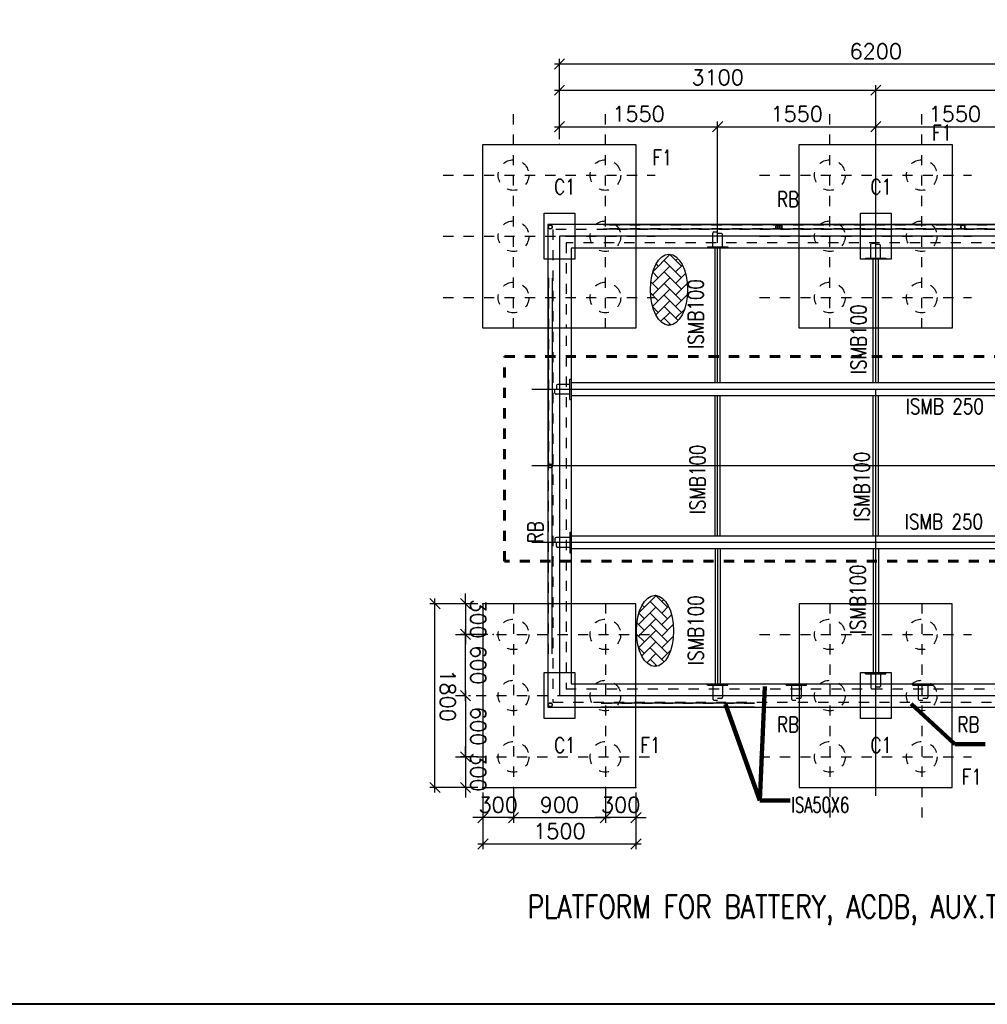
# Model space of a CAD drawing. Header units: inches. Extents: x 727810 to 1461440, y 2714588 to 5435005.
# Tile 46 of 233: x 728343 to 728352, y 2716068 to 2716078. Entities that reach past the tile are written whole.
import ezdxf

# ---------------------------------------------------------------- set-up
doc = ezdxf.new("R2010")
doc.units = ezdxf.units.IN
doc.header["$MEASUREMENT"] = 0
doc.linetypes.add('DIVIDEX2', pattern=[2.5, 1, -0.5, 0, -0.5, 0, -0.5])
doc.linetypes.add('HIDDEN', pattern=[0.375, 0.25, -0.125])
doc.layers.add('AM_5', color=3, linetype='Continuous', lineweight=15)
doc.layers.add('AM_8', color=1, linetype='Continuous', lineweight=15)
doc.layers.add('DETAILS', color=7, linetype='Continuous')
doc.layers.add('Inverter Room', color=7, linetype='Continuous')
doc.styles.add('ROMANS', font='ROMANS.shx', dxfattribs={"height": 10})
doc.dimstyles.new('DIM-', dxfattribs={"dimscale": 0, "dimtxt": 0.15, "dimasz": 0.15, "dimexe": 0, "dimexo": 0, "dimgap": 0.15, "dimtad": 1, "dimdec": 0, "dimlfac": 1000, "dimzin": 0, "dimdsep": 46, "dimtxsty": 'ROMANS', "dimblk": 'OBLIQUE', "dimcen": 0, "dimclrd": 6, "dimclre": 6, "dimclrt": 3, "dimadec": 0, "dimazin": 0, "dimtfac": 1, "dimtdec": 0, "dimtmove": 2, "dimatfit": 3, "dimfxl": 1, "dimtolj": 1, "dimtzin": 0, "dimarcsym": 2})
doc.dimstyles.new('ROMANS$0', dxfattribs={"dimscale": 100, "dimtxt": 100, "dimasz": 1, "dimexe": 0.5, "dimexo": 0.5, "dimgap": 0.5, "dimtad": 1, "dimdec": 0, "dimrnd": 5, "dimdsep": 46, "dimtxsty": 'ROMANS', "dimblk": 'OBLIQUE', "dimcen": 1, "dimdle": 0.5, "dimclrd": 6, "dimclre": 6, "dimclrt": 3, "dimadec": 0, "dimazin": 0, "dimtfac": 1, "dimtdec": 0, "dimtix": 1, "dimtmove": 0, "dimatfit": 3, "dimldrblk": 'OBLIQUE', "dimfxl": 1, "dimtolj": 1, "dimtzin": 0, "dimarcsym": 0})

# ---------------------------------------------------------------- blocks, each defined once
blk = doc.blocks.new('_Oblique')
at = {"color": 0, "linetype": 'ByBlock', "lineweight": -2}
blk.add_line((-0.5, -0.5), (0.5, 0.5), dxfattribs=at)
blk = doc.blocks.new('*D76')
at = {"layer": 'Inverter Room', "color": 6, "lineweight": -2, "ltscale": 0.5, "transparency": 16777216}
for p, q in [((2103718.5, -2332765.3), (2103718.5, -2331165.3)), ((2103215.3, -2331215.3), (2103768.5, -2331215.3)), ((2103215.3, -2332715.3), (2103768.5, -2332715.3))]:
    blk.add_line(p, q, dxfattribs=at)
at = {"layer": 'Inverter Room', "color": 0, "ltscale": 0.5, "transparency": 16777216}
for p in [(2103165.3, -2331215.3), (2103718.5, -2331215.3), (2103165.3, -2332715.3)]:
    blk.add_point(p, dxfattribs=at)
at = {"layer": 'Inverter Room', "color": 6, "lineweight": -2, "ltscale": 0.5, "transparency": 16777216, "xscale": 100, "yscale": 100, "zscale": 100}
for p, rotation in [((2103718.5, -2331215.3), 90), ((2103718.5, -2332715.3), 270)]:
    blk.add_blockref('_Oblique', p, dxfattribs=dict(at, rotation=rotation))
at = {"layer": 'Inverter Room', "color": 3, "ltscale": 0.5, "transparency": 16777216, "insert": (2103593.5, -2331965.3), "char_height": 150, "attachment_point": 5, "rotation": 90, "style": 'ROMANS'}
blk.add_mtext('\\A1;1500', dxfattribs=at)
blk = doc.blocks.new('*D77')
at = {"layer": 'DETAILS', "color": 6, "lineweight": -2, "ltscale": 0.5, "transparency": 16777216}
for p, q in [((2101365.3, -2332765.3), (2101365.3, -2333235.6)), ((2103165.3, -2332765.3), (2103165.3, -2333235.6)), ((2103215.3, -2333185.6), (2101315.3, -2333185.6))]:
    blk.add_line(p, q, dxfattribs=at)
at = {"layer": 'Inverter Room', "color": 0, "ltscale": 0.5, "transparency": 16777216}
for p in [(2101365.3, -2332715.3), (2103165.3, -2332715.3), (2101365.3, -2333185.6)]:
    blk.add_point(p, dxfattribs=at)
at = {"layer": 'DETAILS', "color": 6, "lineweight": -2, "ltscale": 0.5, "transparency": 16777216, "xscale": 100, "yscale": 100, "zscale": 100, "rotation": 180}
blk.add_blockref('_Oblique', (2101365.3, -2333185.6), dxfattribs=at)
at = {"layer": 'DETAILS', "color": 6, "lineweight": -2, "ltscale": 0.5, "transparency": 16777216, "xscale": 100, "yscale": 100, "zscale": 100}
blk.add_blockref('_Oblique', (2103165.3, -2333185.6), dxfattribs=at)
at = {"layer": 'DETAILS', "color": 3, "ltscale": 0.5, "transparency": 16777216, "insert": (2102265.3, -2333060.6), "char_height": 150, "attachment_point": 5, "style": 'ROMANS', "bg_fill": 3, "box_fill_scale": 1.25, "bg_fill_color": 256, "bg_fill_true_color": 13158600, "bg_fill_transparency": 0}
blk.add_mtext('\\A1;1800', dxfattribs=at)
blk = doc.blocks.new('*D78')
at = {"layer": 'Inverter Room', "color": 6, "lineweight": -2, "ltscale": 0.5, "transparency": 16777216}
for p, q in [((2102265.3, -2332858.3), (2102265.3, -2332836.1)), ((2102865.3, -2332858.3), (2102865.3, -2332836.1)), ((2102215.3, -2332886.1), (2102915.3, -2332886.1))]:
    blk.add_line(p, q, dxfattribs=at)
at = {"layer": 'Inverter Room', "color": 0, "ltscale": 0.5, "transparency": 16777216}
for p in [(2102265.3, -2332908.3), (2102865.3, -2332886.1), (2102865.3, -2332908.3)]:
    blk.add_point(p, dxfattribs=at)
at = {"layer": 'Inverter Room', "color": 6, "lineweight": -2, "ltscale": 0.5, "transparency": 16777216, "xscale": 100, "yscale": 100, "zscale": 100, "rotation": 180}
blk.add_blockref('_Oblique', (2102265.3, -2332886.1), dxfattribs=at)
at = {"layer": 'Inverter Room', "color": 6, "lineweight": -2, "ltscale": 0.5, "transparency": 16777216, "xscale": 100, "yscale": 100, "zscale": 100}
blk.add_blockref('_Oblique', (2102865.3, -2332886.1), dxfattribs=at)
at = {"layer": 'Inverter Room', "color": 3, "ltscale": 0.5, "transparency": 16777216, "insert": (2102565.3, -2332761.1), "char_height": 150, "attachment_point": 5, "style": 'ROMANS'}
blk.add_mtext('\\A1;600', dxfattribs=at)
blk = doc.blocks.new('*D79')
at = {"layer": 'Inverter Room', "color": 6, "lineweight": -2, "ltscale": 0.5, "transparency": 16777216}
for p, q in [((2103460.5, -2332415.3), (2103460.5, -2332315.3)), ((2103215.3, -2332415.3), (2103510.5, -2332415.3)), ((2103460.5, -2332415.3), (2103460.5, -2332715.3)), ((2103215.3, -2332715.3), (2103510.5, -2332715.3)), ((2103460.5, -2332715.3), (2103460.5, -2332815.3))]:
    blk.add_line(p, q, dxfattribs=at)
at = {"layer": 'Inverter Room', "color": 0, "ltscale": 0.5, "transparency": 16777216}
for p in [(2103165.3, -2332415.3), (2103165.3, -2332715.3), (2103460.5, -2332715.3)]:
    blk.add_point(p, dxfattribs=at)
at = {"layer": 'Inverter Room', "color": 6, "lineweight": -2, "ltscale": 0.5, "transparency": 16777216, "xscale": 100, "yscale": 100, "zscale": 100}
for p, rotation in [((2103460.5, -2332415.3), 270), ((2103460.5, -2332715.3), 90)]:
    blk.add_blockref('_Oblique', p, dxfattribs=dict(at, rotation=rotation))
at = {"layer": 'Inverter Room', "color": 3, "ltscale": 0.5, "transparency": 16777216, "insert": (2103335.5, -2332565.3), "char_height": 150, "attachment_point": 5, "rotation": 90, "style": 'ROMANS'}
blk.add_mtext('\\A1;300', dxfattribs=at)
blk = doc.blocks.new('*D91')
at = {"layer": 'Inverter Room', "color": 6, "lineweight": -2, "ltscale": 0.5, "transparency": 16777216}
for p, q in [((2101665.3, -2332666.5), (2101665.3, -2332936.4)), ((2101365.3, -2332765.3), (2101365.3, -2332936.4)), ((2101365.3, -2332886.4), (2101265.3, -2332886.4)), ((2101365.3, -2332886.4), (2101665.3, -2332886.4)), ((2101665.3, -2332886.4), (2101765.3, -2332886.4))]:
    blk.add_line(p, q, dxfattribs=at)
at = {"layer": 'Inverter Room', "color": 0, "ltscale": 0.5, "transparency": 16777216}
for p in [(2101665.3, -2332616.5), (2101365.3, -2332715.3), (2101665.3, -2332886.4)]:
    blk.add_point(p, dxfattribs=at)
at = {"layer": 'Inverter Room', "color": 6, "lineweight": -2, "ltscale": 0.5, "transparency": 16777216, "xscale": 100, "yscale": 100, "zscale": 100}
blk.add_blockref('_Oblique', (2101365.3, -2332886.4), dxfattribs=at)
at = {"layer": 'Inverter Room', "color": 6, "lineweight": -2, "ltscale": 0.5, "transparency": 16777216, "xscale": 100, "yscale": 100, "zscale": 100, "rotation": 180}
blk.add_blockref('_Oblique', (2101665.3, -2332886.4), dxfattribs=at)
at = {"layer": 'Inverter Room', "color": 3, "ltscale": 0.5, "transparency": 16777216, "insert": (2101515.3, -2332761.4), "char_height": 150, "attachment_point": 5, "style": 'ROMANS'}
blk.add_mtext('\\A1;300', dxfattribs=at)
blk = doc.blocks.new('*D92')
at = {"layer": 'Inverter Room', "color": 6, "lineweight": -2, "ltscale": 0.5, "transparency": 16777216}
for p, q in [((2102865.3, -2332765.3), (2102865.3, -2332936.1)), ((2103165.3, -2332765.3), (2103165.3, -2332936.1)), ((2102865.3, -2332886.1), (2102765.3, -2332886.1)), ((2102865.3, -2332886.1), (2103165.3, -2332886.1)), ((2103165.3, -2332886.1), (2103265.3, -2332886.1))]:
    blk.add_line(p, q, dxfattribs=at)
at = {"layer": 'Inverter Room', "color": 0, "ltscale": 0.5, "transparency": 16777216}
for p in [(2102865.3, -2332715.3), (2103165.3, -2332715.3), (2103165.3, -2332886.1)]:
    blk.add_point(p, dxfattribs=at)
at = {"layer": 'Inverter Room', "color": 6, "lineweight": -2, "ltscale": 0.5, "transparency": 16777216, "xscale": 100, "yscale": 100, "zscale": 100}
blk.add_blockref('_Oblique', (2102865.3, -2332886.1), dxfattribs=at)
at = {"layer": 'Inverter Room', "color": 6, "lineweight": -2, "ltscale": 0.5, "transparency": 16777216, "xscale": 100, "yscale": 100, "zscale": 100, "rotation": 180}
blk.add_blockref('_Oblique', (2103165.3, -2332886.1), dxfattribs=at)
at = {"layer": 'Inverter Room', "color": 3, "ltscale": 0.5, "transparency": 16777216, "insert": (2103015.3, -2332761.1), "char_height": 150, "attachment_point": 5, "style": 'ROMANS'}
blk.add_mtext('\\A1;300', dxfattribs=at)
blk = doc.blocks.new('*D80')
at = {"layer": 'Inverter Room', "color": 6, "lineweight": -2, "ltscale": 0.5, "transparency": 16777216}
for p, q in [((2101665.3, -2332858.3), (2101665.3, -2332836.1)), ((2102265.3, -2332858.3), (2102265.3, -2332836.1)), ((2102315.3, -2332886.1), (2101615.3, -2332886.1))]:
    blk.add_line(p, q, dxfattribs=at)
at = {"layer": 'Inverter Room', "color": 0, "ltscale": 0.5, "transparency": 16777216}
for p in [(2101665.3, -2332886.1), (2101665.3, -2332908.3), (2102265.3, -2332908.3)]:
    blk.add_point(p, dxfattribs=at)
at = {"layer": 'Inverter Room', "color": 6, "lineweight": -2, "ltscale": 0.5, "transparency": 16777216, "xscale": 100, "yscale": 100, "zscale": 100, "rotation": 180}
blk.add_blockref('_Oblique', (2101665.3, -2332886.1), dxfattribs=at)
at = {"layer": 'Inverter Room', "color": 6, "lineweight": -2, "ltscale": 0.5, "transparency": 16777216, "xscale": 100, "yscale": 100, "zscale": 100}
blk.add_blockref('_Oblique', (2102265.3, -2332886.1), dxfattribs=at)
at = {"layer": 'Inverter Room', "color": 3, "ltscale": 0.5, "transparency": 16777216, "insert": (2101965.3, -2332761.1), "char_height": 150, "attachment_point": 5, "style": 'ROMANS'}
blk.add_mtext('\\A1;600', dxfattribs=at)
blk = doc.blocks.new('*D81')
at = {"layer": 'AM_5', "color": 6, "lineweight": -2, "transparency": 16777216}
for p, q in [((2103460.5, -2332465.3), (2103460.5, -2331465.3)), ((2103215.3, -2331515.3), (2103510.5, -2331515.3)), ((2103215.3, -2332415.3), (2103510.5, -2332415.3))]:
    blk.add_line(p, q, dxfattribs=at)
at = {"layer": 'Inverter Room', "color": 0, "transparency": 16777216}
for p in [(2103165.3, -2331515.3), (2103460.5, -2331515.3), (2103165.3, -2332415.3)]:
    blk.add_point(p, dxfattribs=at)
at = {"layer": 'AM_5', "color": 6, "lineweight": -2, "transparency": 16777216, "xscale": 100, "yscale": 100, "zscale": 100}
for p, rotation in [((2103460.5, -2331515.3), 90), ((2103460.5, -2332415.3), 270)]:
    blk.add_blockref('_Oblique', p, dxfattribs=dict(at, rotation=rotation))
at = {"layer": 'AM_5', "color": 3, "transparency": 16777216, "insert": (2103335.5, -2331965.3), "char_height": 150, "attachment_point": 5, "rotation": 90, "style": 'ROMANS', "bg_fill": 3, "box_fill_scale": 1.25, "bg_fill_color": 256, "bg_fill_true_color": 13158600, "bg_fill_transparency": 0}
blk.add_mtext('\\A1;900', dxfattribs=at)
blk = doc.blocks.new('*D82')
at = {"layer": 'Inverter Room', "color": 6, "lineweight": -2, "ltscale": 0.5, "transparency": 16777216}
for p, q in [((2103460.5, -2331215.3), (2103460.5, -2331115.3)), ((2103215.3, -2331215.3), (2103510.5, -2331215.3)), ((2103460.5, -2331215.3), (2103460.5, -2331515.3)), ((2103215.3, -2331515.3), (2103510.5, -2331515.3)), ((2103460.5, -2331515.3), (2103460.5, -2331615.3))]:
    blk.add_line(p, q, dxfattribs=at)
at = {"layer": 'Inverter Room', "color": 0, "ltscale": 0.5, "transparency": 16777216}
for p in [(2103165.3, -2331215.3), (2103165.3, -2331515.3), (2103460.5, -2331515.3)]:
    blk.add_point(p, dxfattribs=at)
at = {"layer": 'Inverter Room', "color": 6, "lineweight": -2, "ltscale": 0.5, "transparency": 16777216, "xscale": 100, "yscale": 100, "zscale": 100}
for p, rotation in [((2103460.5, -2331215.3), 270), ((2103460.5, -2331515.3), 90)]:
    blk.add_blockref('_Oblique', p, dxfattribs=dict(at, rotation=rotation))
at = {"layer": 'Inverter Room', "color": 3, "ltscale": 0.5, "transparency": 16777216, "insert": (2103335.5, -2331365.3), "char_height": 150, "attachment_point": 5, "rotation": 90, "style": 'ROMANS'}
blk.add_mtext('\\A1;300', dxfattribs=at)
blk = doc.blocks.new('*D83')
at = {"layer": 'Inverter Room', "color": 6, "lineweight": -2, "ltscale": 0.5, "transparency": 16777216}
for p, q in [((2096815.3, -2325765.3), (2096027.9, -2325765.3)), ((2096077.9, -2325715.3), (2096077.9, -2332015.3)), ((2096815.3, -2331965.3), (2096027.9, -2331965.3))]:
    blk.add_line(p, q, dxfattribs=at)
at = {"layer": 'Inverter Room', "color": 0, "ltscale": 0.5, "transparency": 16777216}
for p in [(2096865.3, -2325765.3), (2096077.9, -2331965.3), (2096865.3, -2331965.3)]:
    blk.add_point(p, dxfattribs=at)
at = {"layer": 'Inverter Room', "color": 6, "lineweight": -2, "ltscale": 0.5, "transparency": 16777216, "xscale": 100, "yscale": 100, "zscale": 100}
for p, rotation in [((2096077.9, -2325765.3), 90), ((2096077.9, -2331965.3), 270)]:
    blk.add_blockref('_Oblique', p, dxfattribs=dict(at, rotation=rotation))
at = {"layer": 'Inverter Room', "color": 3, "ltscale": 0.5, "transparency": 16777216, "insert": (2095952.9, -2328865.3), "char_height": 150, "attachment_point": 5, "rotation": 90, "style": 'ROMANS'}
blk.add_mtext('\\A1;6200', dxfattribs=at)
blk = doc.blocks.new('*D85')
at = {"layer": 'AM_5', "color": 6, "lineweight": -2, "transparency": 16777216}
for p, q in [((2096815.3, -2328865.3), (2096283.6, -2328865.3)), ((2096333.6, -2332015.3), (2096333.6, -2328815.3)), ((2096815.3, -2331965.3), (2096283.6, -2331965.3))]:
    blk.add_line(p, q, dxfattribs=at)
at = {"layer": 'Inverter Room', "color": 0, "transparency": 16777216}
for p in [(2096333.6, -2328865.3), (2096865.3, -2328865.3), (2096865.3, -2331965.3)]:
    blk.add_point(p, dxfattribs=at)
at = {"layer": 'AM_5', "color": 6, "lineweight": -2, "transparency": 16777216, "xscale": 100, "yscale": 100, "zscale": 100}
for p, rotation in [((2096333.6, -2328865.3), 90), ((2096333.6, -2331965.3), 270)]:
    blk.add_blockref('_Oblique', p, dxfattribs=dict(at, rotation=rotation))
at = {"layer": 'AM_5', "color": 3, "transparency": 16777216, "insert": (2096208.6, -2330415.3), "char_height": 150, "attachment_point": 5, "rotation": 90, "style": 'ROMANS', "bg_fill": 3, "box_fill_scale": 1.25, "bg_fill_color": 256, "bg_fill_true_color": 13158600, "bg_fill_transparency": 0}
blk.add_mtext('\\A1;3100', dxfattribs=at)
blk = doc.blocks.new('*D73')
at = {"layer": 'AM_5', "color": 6, "lineweight": -2, "transparency": 16777216}
for p, q in [((2096815.3, -2325765.3), (2096283.6, -2325765.3)), ((2096333.6, -2328915.3), (2096333.6, -2325715.3)), ((2096815.3, -2328865.3), (2096283.6, -2328865.3))]:
    blk.add_line(p, q, dxfattribs=at)
at = {"layer": 'Inverter Room', "color": 0, "transparency": 16777216}
for p in [(2096333.6, -2325765.3), (2096865.3, -2325765.3), (2096865.3, -2328865.3)]:
    blk.add_point(p, dxfattribs=at)
at = {"layer": 'AM_5', "color": 6, "lineweight": -2, "transparency": 16777216, "xscale": 100, "yscale": 100, "zscale": 100}
for p, rotation in [((2096333.6, -2325765.3), 90), ((2096333.6, -2328865.3), 270)]:
    blk.add_blockref('_Oblique', p, dxfattribs=dict(at, rotation=rotation))
at = {"layer": 'AM_5', "color": 3, "transparency": 16777216, "insert": (2096208.6, -2327315.3), "char_height": 150, "attachment_point": 5, "rotation": 90, "style": 'ROMANS', "bg_fill": 3, "box_fill_scale": 1.25, "bg_fill_color": 256, "bg_fill_true_color": 13158600, "bg_fill_transparency": 0}
blk.add_mtext('\\A1;3100', dxfattribs=at)
blk = doc.blocks.new('*D87')
at = {"layer": 'DETAILS', "color": 6, "lineweight": -2, "ltscale": 0.5, "transparency": 16777216}
for p, q in [((2097830.3, -2330415.3), (2096641.9, -2330415.3)), ((2096691.9, -2332015.3), (2096691.9, -2330365.3)), ((2096815.3, -2331965.3), (2096641.9, -2331965.3))]:
    blk.add_line(p, q, dxfattribs=at)
at = {"layer": 'Inverter Room', "color": 0, "ltscale": 0.5, "transparency": 16777216}
for p in [(2096691.9, -2330415.3), (2097880.3, -2330415.3), (2096865.3, -2331965.3)]:
    blk.add_point(p, dxfattribs=at)
at = {"layer": 'DETAILS', "color": 6, "lineweight": -2, "ltscale": 0.5, "transparency": 16777216, "xscale": 100, "yscale": 100, "zscale": 100}
for p, rotation in [((2096691.9, -2330415.3), 90), ((2096691.9, -2331965.3), 270)]:
    blk.add_blockref('_Oblique', p, dxfattribs=dict(at, rotation=rotation))
at = {"layer": 'DETAILS', "color": 3, "ltscale": 0.5, "transparency": 16777216, "insert": (2096566.9, -2331190.3), "char_height": 150, "attachment_point": 5, "rotation": 90, "style": 'ROMANS', "bg_fill": 3, "box_fill_scale": 1.25, "bg_fill_color": 256, "bg_fill_true_color": 13158600, "bg_fill_transparency": 0}
blk.add_mtext('\\A1;1550', dxfattribs=at)
blk = doc.blocks.new('*D89')
at = {"layer": 'DETAILS', "color": 6, "lineweight": -2, "ltscale": 0.5, "transparency": 16777216}
for p, q in [((2097830.3, -2328865.3), (2096641.9, -2328865.3)), ((2096691.9, -2330465.3), (2096691.9, -2328815.3)), ((2097830.3, -2330415.3), (2096641.9, -2330415.3))]:
    blk.add_line(p, q, dxfattribs=at)
at = {"layer": 'Inverter Room', "color": 0, "ltscale": 0.5, "transparency": 16777216}
for p in [(2096691.9, -2328865.3), (2097880.3, -2328865.3), (2097880.3, -2330415.3)]:
    blk.add_point(p, dxfattribs=at)
at = {"layer": 'DETAILS', "color": 6, "lineweight": -2, "ltscale": 0.5, "transparency": 16777216, "xscale": 100, "yscale": 100, "zscale": 100}
for p, rotation in [((2096691.9, -2328865.3), 90), ((2096691.9, -2330415.3), 270)]:
    blk.add_blockref('_Oblique', p, dxfattribs=dict(at, rotation=rotation))
at = {"layer": 'DETAILS', "color": 3, "ltscale": 0.5, "transparency": 16777216, "insert": (2096566.9, -2329640.3), "char_height": 150, "attachment_point": 5, "rotation": 90, "style": 'ROMANS', "bg_fill": 3, "box_fill_scale": 1.25, "bg_fill_color": 256, "bg_fill_true_color": 13158600, "bg_fill_transparency": 0}
blk.add_mtext('\\A1;1550', dxfattribs=at)
blk = doc.blocks.new('*D90')
at = {"layer": 'DETAILS', "color": 6, "lineweight": -2, "ltscale": 0.5, "transparency": 16777216}
for p, q in [((2097830.3, -2327315.3), (2096641.9, -2327315.3)), ((2096691.9, -2328915.3), (2096691.9, -2327265.3)), ((2097830.3, -2328865.3), (2096641.9, -2328865.3))]:
    blk.add_line(p, q, dxfattribs=at)
at = {"layer": 'Inverter Room', "color": 0, "ltscale": 0.5, "transparency": 16777216}
for p in [(2096691.9, -2327315.3), (2097880.3, -2327315.3), (2097880.3, -2328865.3)]:
    blk.add_point(p, dxfattribs=at)
at = {"layer": 'DETAILS', "color": 6, "lineweight": -2, "ltscale": 0.5, "transparency": 16777216, "xscale": 100, "yscale": 100, "zscale": 100}
for p, rotation in [((2096691.9, -2327315.3), 90), ((2096691.9, -2328865.3), 270)]:
    blk.add_blockref('_Oblique', p, dxfattribs=dict(at, rotation=rotation))
at = {"layer": 'DETAILS', "color": 3, "ltscale": 0.5, "transparency": 16777216, "insert": (2096566.9, -2328090.3), "char_height": 150, "attachment_point": 5, "rotation": 90, "style": 'ROMANS', "bg_fill": 3, "box_fill_scale": 1.25, "bg_fill_color": 256, "bg_fill_true_color": 13158600, "bg_fill_transparency": 0}
blk.add_mtext('\\A1;1550', dxfattribs=at)
blk = doc.blocks.new('bhcbhb')
at = {"layer": 'AM_8', "ltscale": 0.5}
h = blk.add_hatch(dxfattribs=at)
h.set_pattern_fill('AR-HBONE', color=256, scale=20, angle=90, style=0)
h.set_pattern_definition([(135, (-264657.27, -4305255.49), (-113.137085, 2e-14), [240, -80]), (225, (-264713.84, -4305198.924), (-113.137085, 2e-14), [240, -80])])
edge = h.paths.add_edge_path()
edge.add_ellipse((2098289.4, -2330892.4), major_axis=(-348.6, 0), ratio=0.521978, start_angle=191.45916, end_angle=459.29111)
edge.add_ellipse((2098289.4, -2330892.4), major_axis=(-348.6, 0), ratio=0.521978, start_angle=99.29111, end_angle=191.45916)
h = blk.add_hatch(dxfattribs=at)
h.set_pattern_fill('AR-HBONE', color=256, scale=20, angle=90, style=0)
h.set_pattern_definition([(135, (-261315.51, -4305391.94), (-113.137085, 2e-14), [240, -80]), (225, (-261372.075, -4305335.37), (-113.137085, 2e-14), [240, -80])])
edge = h.paths.add_edge_path()
edge.add_ellipse((2101631.2, -2331028.8), major_axis=(-348.6, 0), ratio=0.521978, start_angle=191.45916, end_angle=459.29111)
edge.add_ellipse((2101631.2, -2331028.8), major_axis=(-348.6, 0), ratio=0.521978, start_angle=99.29111, end_angle=191.45916)
at = {"layer": 'DETAILS', "ltscale": 0.5}
for p, q in [((2097654.4, -2326175.3), (2097654.4, -2331535.4)), ((2097694.4, -2326175.3), (2097694.4, -2331535.4)), ((2102336.2, -2331555.4), (2102336.2, -2330055.4)), ((2102376.2, -2331555.4), (2102376.2, -2330055.4)), ((2098174.4, -2332035.4), (2100014.8, -2332035.4)), ((2101856.2, -2332035.4), (2100015.8, -2332035.4)), ((2098174.4, -2332075.4), (2100014.8, -2332075.4)), ((2101856.2, -2332075.4), (2100015.8, -2332075.4))]:
    blk.add_line(p, q, dxfattribs=at)
at = {"layer": 'DETAILS', "linetype": 'DIVIDEX2', "ltscale": 0.5}
for p, q in [((2097165.3, -2330004.8), (2097165.3, -2327928.8)), ((2097765.3, -2330004.8), (2097765.3, -2327928.8)), ((2098365.3, -2330004.8), (2098365.3, -2327928.8)), ((2101665.3, -2330004.8), (2101665.3, -2327928.8)), ((2102265.3, -2330004.8), (2102265.3, -2327928.8)), ((2102865.3, -2330004.8), (2102865.3, -2327928.8)), ((2098669.2, -2328415.3), (2096567.2, -2328415.3)), ((2101361.4, -2328415.3), (2103463.4, -2328415.3)), ((2098669.2, -2329315.3), (2096567.2, -2329315.3)), ((2101361.4, -2329315.3), (2103463.4, -2329315.3)), ((2097165.3, -2333104.8), (2097165.3, -2331028.8)), ((2097765.3, -2333104.8), (2097765.3, -2331028.8)), ((2098365.3, -2333104.8), (2098365.3, -2331028.8)), ((2098669.2, -2331515.3), (2096567.2, -2331515.3)), ((2101361.4, -2331515.3), (2103547.7, -2331515.3)), ((2098669.2, -2332415.3), (2096567.2, -2332415.3)), ((2101361.4, -2332415.3), (2103547.7, -2332415.3))]:
    blk.add_line(p, q, dxfattribs=at)
at = {"layer": 'DETAILS', "linetype": 'HIDDEN', "lineweight": 60, "ltscale": 20}
blk.add_lwpolyline([(2098942.4, -2332504), (2098942.4, -2325454.7), (2100949.6, -2325454.7), (2100949.6, -2332504)], close=True, dxfattribs=at)
at = {"layer": 'DETAILS', "ltscale": 0.5}
for centre in [(2097674.4, -2328012.6), (2097674.4, -2329805.4), (2097674.4, -2329825.4), (2097674.4, -2332055.4), (2100015.3, -2332055.4), (2102356.2, -2332055.4)]:
    blk.add_circle(centre, 20, dxfattribs=at)
for centre in [(2098289.4, -2330892.4), (2101631.2, -2331028.8)]:
    blk.add_ellipse(centre, major_axis=(-348.6, 0), ratio=0.521978, dxfattribs=at)
at = {"layer": 'Inverter Room', "ltscale": 2}
for p, q in [((2099265.3, -2324987.7), (2099265.3, -2332237.4)), ((2100015.3, -2324987.7), (2100015.3, -2332237.4)), ((2100765.3, -2324987.7), (2100765.3, -2332237.4)), ((2099202.8, -2328865.3), (2097990.3, -2328865.3)), ((2103247.8, -2328865.3), (2099265.3, -2328865.3)), ((2099312.8, -2328865.3), (2099265.3, -2328865.3)), ((2100702.8, -2328865.3), (2099327.8, -2328865.3)), ((2099202.8, -2330415.3), (2097880.3, -2330415.3)), ((2100702.8, -2330415.3), (2099327.8, -2330415.3)), ((2100827.8, -2330415.3), (2102150.3, -2330415.3))]:
    blk.add_line(p, q, dxfattribs=at)
at = {"layer": 'Inverter Room', "color": 4, "ltscale": 0.5}
for p, q in [((2099202.8, -2325880.3), (2099202.8, -2331850.3)), ((2099327.8, -2325880.3), (2099327.8, -2331850.3)), ((2100702.8, -2325880.3), (2100702.8, -2331850.3)), ((2100827.8, -2325880.3), (2100827.8, -2331850.3)), ((2102162.3, -2328302.8), (2102150.3, -2328302.8)), ((2102162.3, -2328502.8), (2102150.3, -2328502.8)), ((2097978.3, -2328765.3), (2097990.3, -2328765.3)), ((2102052.3, -2328765.3), (2102040.3, -2328765.3)), ((2099202.8, -2328840.3), (2097990.3, -2328840.3)), ((2100702.8, -2328840.3), (2099327.8, -2328840.3)), ((2100827.8, -2328840.3), (2102040.3, -2328840.3)), ((2097978.3, -2328965.3), (2097990.3, -2328965.3)), ((2099202.8, -2328890.3), (2097990.3, -2328890.3)), ((2100702.8, -2328890.3), (2099327.8, -2328890.3)), ((2100827.8, -2328890.3), (2102040.3, -2328890.3)), ((2102052.3, -2328965.3), (2102040.3, -2328965.3)), ((2102162.3, -2329544.8), (2102150.3, -2329544.8)), ((2102162.3, -2329744.8), (2102150.3, -2329744.8)), ((2097868.3, -2330315.3), (2097880.3, -2330315.3)), ((2102162.3, -2330315.3), (2102150.3, -2330315.3)), ((2099202.8, -2330390.3), (2097880.3, -2330390.3)), ((2100702.8, -2330390.3), (2099327.8, -2330390.3)), ((2100827.8, -2330390.3), (2102150.3, -2330390.3)), ((2097868.3, -2330515.3), (2097880.3, -2330515.3)), ((2099202.8, -2330440.3), (2097880.3, -2330440.3)), ((2100702.8, -2330440.3), (2099327.8, -2330440.3)), ((2100827.8, -2330440.3), (2102150.3, -2330440.3)), ((2102162.3, -2330515.3), (2102150.3, -2330515.3)), ((2099165.3, -2331862.8), (2099165.3, -2331850.8)), ((2099365.3, -2331862.8), (2099365.3, -2331850.8)), ((2100665.3, -2331862.8), (2100665.3, -2331850.8)), ((2100865.3, -2331862.8), (2100865.3, -2331850.8))]:
    blk.add_line(p, q, dxfattribs=at)
at = {"layer": 'Inverter Room', "color": 8, "linetype": 'HIDDEN', "ltscale": 2}
for p, q in [((2097656.4, -2326175.3), (2097656.4, -2331535.4)), ((2097692.4, -2326173.6), (2097692.4, -2331535.4)), ((2102338.2, -2331555.4), (2102338.2, -2330055.4)), ((2102374.2, -2331557), (2102374.2, -2330053.7)), ((2098174.4, -2332037.4), (2100006.1, -2332037.4)), ((2101856.2, -2332037.4), (2100024.6, -2332037.4)), ((2098172.8, -2332073.3), (2100006, -2332073.3)), ((2101857.9, -2332073.3), (2100024.7, -2332073.3))]:
    blk.add_line(p, q, dxfattribs=at)
at = {"layer": 'Inverter Room', "color": 2}
for p, q in [((2102162.3, -2328447.6), (2102162.3, -2328358.1)), ((2102165.3, -2328355.1), (2102282.3, -2328355.1)), ((2102293.6, -2328366.3), (2102293.6, -2328404.9)), ((2102165.3, -2328450.6), (2102297.4, -2328450.6)), ((2102308.6, -2328439.3), (2102308.6, -2328405.4)), ((2102162.3, -2329689.6), (2102162.3, -2329600.1)), ((2102165.3, -2329597.1), (2102282.3, -2329597.1)), ((2102293.6, -2329608.3), (2102293.6, -2329646.9)), ((2102308.6, -2329681.3), (2102308.6, -2329647.4)), ((2102165.3, -2329692.6), (2102297.4, -2329692.6)), ((2097722, -2330451.8), (2097722, -2330418)), ((2097737.1, -2330378.8), (2097737.1, -2330417.4)), ((2097865.3, -2330367.6), (2097748.3, -2330367.6)), ((2097868.3, -2330460.1), (2097868.3, -2330370.6)), ((2102162.3, -2330460.1), (2102162.3, -2330370.6)), ((2102165.3, -2330367.6), (2102282.3, -2330367.6)), ((2102293.6, -2330378.8), (2102293.6, -2330417.4)), ((2102308.6, -2330451.8), (2102308.6, -2330418)), ((2097865.3, -2330463.1), (2097733.3, -2330463.1)), ((2102165.3, -2330463.1), (2102297.4, -2330463.1)), ((2099217.6, -2331865.8), (2099217.6, -2331982.8)), ((2099310.1, -2331862.8), (2099220.6, -2331862.8)), ((2099313.1, -2331865.8), (2099313.1, -2331997.9)), ((2100717.6, -2331865.8), (2100717.6, -2331997.9)), ((2100720.6, -2331862.8), (2100810.1, -2331862.8)), ((2100813.1, -2331865.8), (2100813.1, -2331982.8)), ((2099228.9, -2331994.1), (2099267.4, -2331994.1)), ((2099301.8, -2332009.1), (2099268, -2332009.1)), ((2100728.9, -2332009.1), (2100762.7, -2332009.1)), ((2100801.8, -2331994.1), (2100763.2, -2331994.1))]:
    blk.add_line(p, q, dxfattribs=at)
at = {"layer": 'Inverter Room'}
for p, q in [((2097832, -2328901.8), (2097832, -2328868)), ((2097847.1, -2328828.8), (2097847.1, -2328867.4)), ((2097975.3, -2328817.6), (2097858.3, -2328817.6)), ((2097978.3, -2328910.1), (2097978.3, -2328820.6)), ((2102052.3, -2328910.1), (2102052.3, -2328820.6)), ((2102055.3, -2328817.6), (2102172.3, -2328817.6)), ((2102183.6, -2328828.8), (2102183.6, -2328867.4)), ((2102198.6, -2328901.8), (2102198.6, -2328868)), ((2097975.3, -2328913.1), (2097843.3, -2328913.1)), ((2102055.3, -2328913.1), (2102187.4, -2328913.1))]:
    blk.add_line(p, q, dxfattribs=at)
at = {"layer": 'Inverter Room', "color": 4, "ltscale": 0.5}
for points in [[(2102380.3, -2332080.3), (2102380.3, -2325650.3), (2097650.3, -2325650.3), (2097650.3, -2332080.3)], [(2102150.3, -2331850.3), (2102150.3, -2325880.3), (2097880.3, -2325880.3), (2097880.3, -2331850.3)], [(2098665.3, -2328115.3), (2098665.3, -2329615.3), (2096865.3, -2329615.3), (2096865.3, -2328115.3)], [(2101365.3, -2328115.3), (2101365.3, -2329615.3), (2103165.3, -2329615.3), (2103165.3, -2328115.3)], [(2098665.3, -2331215.3), (2098665.3, -2332715.3), (2096865.3, -2332715.3), (2096865.3, -2331215.3)]]:
    blk.add_lwpolyline(points, close=True, dxfattribs=at)
at = {"layer": 'Inverter Room', "color": 8, "linetype": 'HIDDEN', "ltscale": 2}
for points in [[(2099515.3, -2325700.3), (2097700.3, -2325700.3), (2097700.3, -2332030.3), (2102330.3, -2332030.3), (2102330.3, -2325700.3), (2099585.3, -2325700.3)], [(2098740.3, -2331900.3), (2102200.3, -2331900.3), (2102200.3, -2325830.3), (2097830.3, -2325830.3), (2097830.3, -2331900.3), (2098665.3, -2331900.3)]]:
    blk.add_lwpolyline(points, dxfattribs=at)
at = {"layer": 'Inverter Room', "ltscale": 2}
blk.add_lwpolyline([(2102265.3, -2331965.3), (2102265.3, -2325765.3), (2097765.3, -2325765.3), (2097765.3, -2331965.3)], close=True, dxfattribs=at)
at = {"layer": 'Inverter Room', "color": 4, "ltscale": 0.5}
for points in [[(2102150.3, -2331815.3), (2102150.3, -2325765.3)], [(2102162.3, -2328502.8), (2102162.3, -2328302.8)], [(2097978.3, -2328965.3), (2097978.3, -2328765.3)], [(2102052.3, -2328965.3), (2102052.3, -2328765.3)], [(2102162.3, -2329744.8), (2102162.3, -2329544.8)], [(2097868.3, -2330515.3), (2097868.3, -2330315.3)], [(2102162.3, -2330515.3), (2102162.3, -2330315.3)], [(2099365.3, -2331862.8), (2099165.3, -2331862.8)], [(2100665.3, -2331862.8), (2100865.3, -2331862.8)]]:
    blk.add_lwpolyline(points, dxfattribs=at)
at = {"layer": 'Inverter Room', "ltscale": 3}
for points in [[(2097990.3, -2328715.3), (2097990.3, -2329015.3), (2097540.3, -2329015.3), (2097540.3, -2328715.3)], [(2102490.3, -2328715.3), (2102490.3, -2329015.3), (2102040.3, -2329015.3), (2102040.3, -2328715.3)], [(2097990.3, -2331815.3), (2097990.3, -2332115.3), (2097540.3, -2332115.3), (2097540.3, -2331815.3)], [(2102490.3, -2331815.3), (2102490.3, -2332115.3), (2102040.3, -2332115.3), (2102040.3, -2331815.3)]]:
    blk.add_lwpolyline(points, close=True, dxfattribs=at)
at = {"layer": 'Inverter Room', "color": 8, "linetype": 'HIDDEN', "ltscale": 2}
for centre, radius in [((2097674.4, -2328012.6), 18), ((2097165.3, -2328415.3), 150), ((2097765.3, -2328415.3), 150), ((2098365.3, -2328415.3), 150), ((2101665.3, -2328415.3), 150), ((2102265.3, -2328415.3), 150), ((2102865.3, -2328415.3), 150), ((2097165.3, -2329315.3), 150), ((2097765.3, -2329315.3), 150), ((2098365.3, -2329315.3), 150), ((2101665.3, -2329315.3), 150), ((2102265.3, -2329315.3), 150), ((2102865.3, -2329315.3), 150), ((2097674.4, -2329805.4), 18), ((2097674.4, -2329825.4), 18), ((2097165.3, -2331515.3), 150), ((2097765.3, -2331515.3), 150), ((2098365.3, -2331515.3), 150), ((2101665.3, -2331515.3), 150), ((2102265.3, -2331515.3), 150), ((2102865.3, -2331515.3), 150), ((2097674.4, -2332055.4), 18), ((2100015.3, -2332055.4), 18), ((2102356.2, -2332055.4), 18), ((2097165.3, -2332415.3), 150), ((2097765.3, -2332415.3), 150), ((2098365.3, -2332415.3), 150), ((2101665.3, -2332415.3), 150), ((2102265.3, -2332415.3), 150), ((2102865.3, -2332415.3), 150)]:
    blk.add_circle(centre, radius, dxfattribs=at)
at = {"layer": 'Inverter Room', "color": 2}
for centre, radius, start, end in [((2102165.3, -2328358.1), 3, 90, 180), ((2102282.3, -2328366.3), 11.2, 0, 90), ((2102165.3, -2328447.6), 3, 180, 270), ((2102297.4, -2328439.3), 11.2, 270, 0), ((2102165.3, -2329600.1), 3, 90, 180), ((2102282.3, -2329608.3), 11.2, 0, 90), ((2102165.3, -2329689.6), 3, 180, 270), ((2102297.4, -2329681.3), 11.2, 270, 0), ((2097748.3, -2330378.8), 11.2, 90, 180), ((2097865.3, -2330370.6), 3, 0, 90), ((2102165.3, -2330370.6), 3, 90, 180), ((2102282.3, -2330378.8), 11.2, 0, 90), ((2097733.3, -2330451.8), 11.2, 180, 270), ((2097865.3, -2330460.1), 3, 270, 0), ((2102165.3, -2330460.1), 3, 180, 270), ((2102297.4, -2330451.8), 11.2, 270, 0), ((2099220.6, -2331865.8), 3, 90, 180), ((2099310.1, -2331865.8), 3, 0, 90), ((2100720.6, -2331865.8), 3, 90, 180), ((2100810.1, -2331865.8), 3, 0, 90), ((2099228.9, -2331982.8), 11.2, 180, 270), ((2099301.8, -2331997.9), 11.2, 270, 0), ((2100728.9, -2331997.9), 11.2, 180, 270), ((2100801.8, -2331982.8), 11.2, 270, 0)]:
    blk.add_arc(centre, radius, start, end, dxfattribs=at)
at = {"layer": 'Inverter Room'}
for centre, radius, start, end in [((2097858.3, -2328828.8), 11.2, 90, 180), ((2097975.3, -2328820.6), 3, 0, 90), ((2102055.3, -2328820.6), 3, 90, 180), ((2102172.3, -2328828.8), 11.2, 0, 90), ((2097843.3, -2328901.8), 11.2, 180, 270), ((2097975.3, -2328910.1), 3, 270, 0), ((2102055.3, -2328910.1), 3, 180, 270), ((2102187.4, -2328901.8), 11.2, 270, 0)]:
    blk.add_arc(centre, radius, start, end, dxfattribs=at)
at = {"layer": 'DETAILS', "color": 3, "style": 'ROMANS', "width": 0.8}
for s, rotation, p in [('ISMB 250', 90, (2099506.6, -2328573.1)), ('ISMB 250', 90, (2100636.5, -2328580.4)), ('RB', 90, (2102623, -2328064.4)), ('ISMB100', 180, (2099116.2, -2328959.6)), ('ISMB100', 180, (2100560.4, -2328928.1)), ('ISMB100', 180, (2101665.3, -2328966.8)), ('RB', 90, (2097478.1, -2329833.5)), ('RB', 90, (2102623, -2329833.5)), ('ISMB100', 180, (2098869.3, -2330555.3)), ('ISMB100', 180, (2100490.5, -2330538.1)), ('ISMB100', 180, (2101966.8, -2330555.3)), ('RB', 180, (2100772.7, -2332126.2))]:
    blk.add_text(s, height=150, rotation=rotation, dxfattribs=at).set_placement(p)
at = {"layer": 'Inverter Room', "color": 3, "linetype": 'Continuous', "style": 'ROMANS', "width": 0.8}
for s, p in [('F1', (2103135.5, -2328021.6)), ('F1', (2096826.4, -2328313.7)), ('C1', (2097355, -2328917.8)), ('C1', (2102825.7, -2328917.8)), ('F1', (2097070, -2331054.3)), ('F1', (2102825.7, -2331170.8)), ('C1', (2097355, -2332017.8)), ('C1', (2102825.7, -2332017.8))]:
    blk.add_text(s, height=150, rotation=90, dxfattribs=at).set_placement(p)
at = {"layer": 'Inverter Room', "color": 3, "style": 'ROMANS', "width": 0.7}
blk.add_text('ISA50X6', height=150, rotation=90, dxfattribs=at).set_placement((2103411.2, -2329692.8))
at = {"layer": 'Inverter Room', "ltscale": 0.5}
for base, p1, p2, picture, middle in [((2096077.9, -2331965.3), (2096865.3, -2325765.3), (2096865.3, -2331965.3), '*D83', (2095952.9, -2328865.3)), ((2103718.5, -2331215.3), (2103165.3, -2332715.3), (2103165.3, -2331215.3), '*D76', (2103593.5, -2331965.3))]:
    dim = blk.add_linear_dim(base=base, p1=p1, p2=p2, angle=90, dimstyle='ROMANS$0', override={"dimtxt": 150, "dimfxl": 0.75, "dimarcsym": 1}, dxfattribs=at)
    dim.commit()
    dim.dimension.update_dxf_attribs({"geometry": picture, "text_midpoint": middle})
at = {"layer": 'Inverter Room'}
for points in [[(2102346.4, -2328518.2), (2102741.7, -2328091), (2102741.7, -2327793)], [(2102349.6, -2330336.9), (2103291.6, -2330001.8), (2103291.6, -2329703.9)], [(2102175.8, -2329954.2), (2103291.6, -2330001.8)]]:
    blk.add_leader(points, dimstyle='DIM-', override={"dimscale": 50, "dimtxt": 2.5, "dimasz": 2.3, "dimexe": 1, "dimexo": 1, "dimgap": 0.5, "dimtad": 0, "dimdle": 1, "dimlwd": 65535, "dimlwe": 65535}, dxfattribs=at)
at = {"layer": 'AM_5'}
dim = blk.add_linear_dim(base=(2096333.6, -2328865.3), p1=(2096865.3, -2331965.3), p2=(2096865.3, -2328865.3), angle=90, dimstyle='ROMANS$0', override={"dimtxt": 150, "dimtfill": 1, "dimarcsym": 1}, dxfattribs=at)
dim.commit()
dim.dimension.update_dxf_attribs({"geometry": '*D85', "text_midpoint": (2096208.6, -2330415.3)})
at = {"layer": 'DETAILS', "ltscale": 0.5}
dim = blk.add_linear_dim(base=(2101365.3, -2333185.6), p1=(2103165.3, -2332715.3), p2=(2101365.3, -2332715.3), angle=180, dimstyle='ROMANS$0', override={"dimtxt": 150, "dimtfill": 1, "dimarcsym": 1}, dxfattribs=at)
dim.commit()
dim.dimension.update_dxf_attribs({"geometry": '*D77', "text_midpoint": (2102265.3, -2333060.6)})
at = {"layer": 'DETAILS', "linetype": 'DIVIDEX2', "ltscale": 0.5}
for p, q in [((2101665.3, -2332983.2), (2101665.3, -2331028.8)), ((2102265.3, -2332983.2), (2102265.3, -2331028.8)), ((2102865.3, -2332983.2), (2102865.3, -2331028.8))]:
    blk.add_line(p, q, dxfattribs=at)
at = {"layer": 'Inverter Room', "color": 4, "ltscale": 0.5}
blk.add_lwpolyline([(2101365.3, -2331215.3), (2101365.3, -2332715.3), (2103165.3, -2332715.3), (2103165.3, -2331215.3)], close=True, dxfattribs=at)
at = {"layer": 'AM_5'}
dim = blk.add_linear_dim(base=(2096333.6, -2325765.3), p1=(2096865.3, -2328865.3), p2=(2096865.3, -2325765.3), angle=90, dimstyle='ROMANS$0', override={"dimtxt": 150, "dimtfill": 1, "dimarcsym": 1}, dxfattribs=at)
dim.commit()
dim.dimension.update_dxf_attribs({"geometry": '*D73', "text_midpoint": (2096208.6, -2327315.3)})
at = {"layer": 'DETAILS', "ltscale": 0.5}
dim = blk.add_linear_dim(base=(2096691.9, -2330415.3), p1=(2096865.3, -2331965.3), p2=(2097880.3, -2330415.3), angle=90, dimstyle='ROMANS$0', override={"dimtxt": 150, "dimtfill": 1, "dimarcsym": 1}, dxfattribs=at)
dim.commit()
dim.dimension.update_dxf_attribs({"geometry": '*D87', "text_midpoint": (2096566.9, -2331190.3)})
at = {"layer": 'Inverter Room', "ltscale": 0.5}
for base, p1, p2, angle, picture, middle in [((2103460.5, -2332715.3), (2103165.3, -2332415.3), (2103165.3, -2332715.3), 90, '*D79', (2103335.5, -2332565.3)), ((2101665.3, -2332886.4), (2101365.3, -2332715.3), (2101665.3, -2332616.5), 180, '*D91', (2101515.3, -2332761.4)), ((2102865.3, -2332886.1), (2102265.3, -2332908.3), (2102865.3, -2332908.3), 180, '*D78', (2102565.3, -2332761.1)), ((2103165.3, -2332886.1), (2102865.3, -2332715.3), (2103165.3, -2332715.3), 180, '*D92', (2103015.3, -2332761.1))]:
    dim = blk.add_linear_dim(base=base, p1=p1, p2=p2, angle=angle, dimstyle='ROMANS$0', override={"dimtxt": 150, "dimfxl": 0.75, "dimarcsym": 1}, dxfattribs=at)
    dim.commit()
    dim.dimension.update_dxf_attribs({"geometry": picture, "text_midpoint": middle})
dim = blk.add_linear_dim(base=(2101665.3, -2332886.1), p1=(2102265.3, -2332908.3), p2=(2101665.3, -2332908.3), dimstyle='ROMANS$0', override={"dimtxt": 150, "dimfxl": 0.75, "dimarcsym": 1}, dxfattribs=at)
dim.commit()
dim.dimension.update_dxf_attribs({"geometry": '*D80', "text_midpoint": (2101965.3, -2332761.1)})
at = {"layer": 'Inverter Room', "ltscale": 2}
blk.add_line((2099202.8, -2328865.3), (2096632.7, -2328865.3), dxfattribs=at)
at = {"layer": 'AM_5'}
dim = blk.add_linear_dim(base=(2103460.5, -2331515.3), p1=(2103165.3, -2332415.3), p2=(2103165.3, -2331515.3), angle=90, dimstyle='ROMANS$0', override={"dimtxt": 150, "dimpost": '', "dimtfill": 1, "dimarcsym": 1}, dxfattribs=at)
dim.commit()
dim.dimension.update_dxf_attribs({"geometry": '*D81', "text_midpoint": (2103335.5, -2331965.3)})
at = {"layer": 'DETAILS', "ltscale": 0.5}
dim = blk.add_linear_dim(base=(2096691.9, -2328865.3), p1=(2097880.3, -2330415.3), p2=(2097880.3, -2328865.3), angle=90, dimstyle='ROMANS$0', override={"dimtxt": 150, "dimtfill": 1, "dimarcsym": 1}, dxfattribs=at)
dim.commit()
dim.dimension.update_dxf_attribs({"geometry": '*D89', "text_midpoint": (2096566.9, -2329640.3)})
at = {"layer": 'Inverter Room', "ltscale": 0.5}
dim = blk.add_linear_dim(base=(2103460.5, -2331515.3), p1=(2103165.3, -2331215.3), p2=(2103165.3, -2331515.3), angle=90, dimstyle='ROMANS$0', override={"dimtxt": 150, "dimfxl": 0.75, "dimarcsym": 1}, dxfattribs=at)
dim.commit()
dim.dimension.update_dxf_attribs({"geometry": '*D82', "text_midpoint": (2103335.5, -2331365.3)})
at = {"layer": 'DETAILS', "ltscale": 0.5}
dim = blk.add_linear_dim(base=(2096691.9, -2327315.3), p1=(2097880.3, -2328865.3), p2=(2097880.3, -2327315.3), angle=90, dimstyle='ROMANS$0', override={"dimtxt": 150, "dimtfill": 1, "dimarcsym": 1}, dxfattribs=at)
dim.commit()
dim.dimension.update_dxf_attribs({"geometry": '*D90', "text_midpoint": (2096566.9, -2328090.3)})
blk = doc.blocks.new('yp')
at = {"layer": 'DETAILS', "xscale": 0.001, "yscale": 0.001, "zscale": 0.001, "rotation": 270}
blk.add_blockref('bhcbhb', (730680.063435, 2718173.3558), dxfattribs=at)
at = {"layer": 'Inverter Room', "color": 2, "linetype": 'Continuous', "style": 'ROMANS', "width": 0.8}
blk.add_text('PLATFORM FOR BATTERY, ACDB, AUX.TRANS & SCADA', height=0.225, dxfattribs=at).set_placement((728347.78539, 2716068.910965))

msp = doc.modelspace()

# ---------------------------------------------------------------- block references
at = {"color": 3, "lineweight": 40}
msp.add_blockref('yp', (0.0005, 0.00018), dxfattribs=at)

# ---------------------------------------------------------------- next in the draw order: linework, layer by layer
msp.add_lwpolyline([(728341.38668, 2716095.06264), (728381.03242, 2716095.06264), (728381.03242, 2716068.06598), (728341.38668, 2716068.06598)], close=True, dxfattribs=at)

doc.saveas('drawing.dxf')
